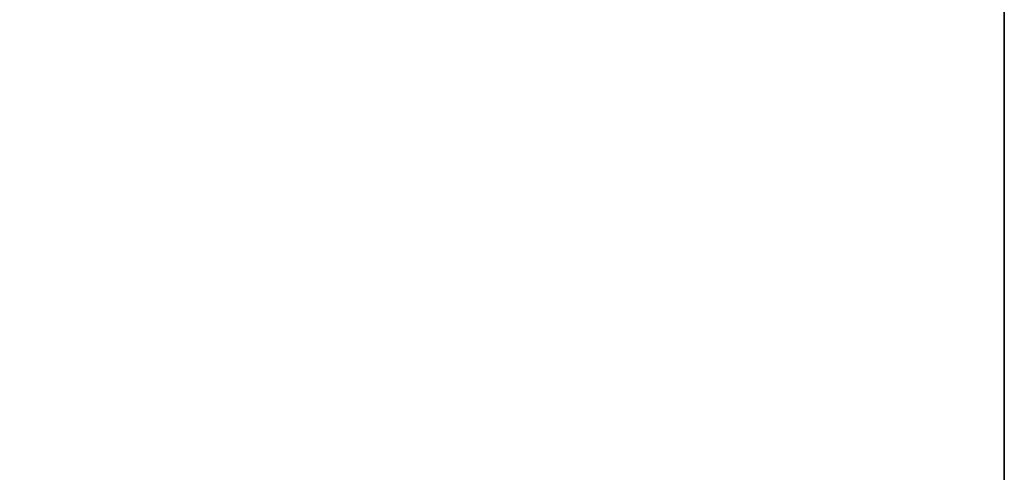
# Model space of a CAD drawing. Header units: millimetres. Extents: x -399 to 408, y -383 to 469.
# Tile 8 of 16: x 61 to 398, y -140 to 15. Entities that reach past the tile are written whole.
import ezdxf

# ---------------------------------------------------------------- set-up
doc = ezdxf.new("R2010")
doc.units = ezdxf.units.MM
doc.layers.add('KF_SEQ_10_B_SPEAKER', color=253, linetype='Continuous')

# ---------------------------------------------------------------- blocks, each defined once
blk = doc.blocks.new('KF_SEQ_10_B')
at = {"layer": 'KF_SEQ_10_B_SPEAKER'}
for points, invisible_edges in [([(-398, 418, 235), (-398, -332, 235), (398, -332, 235), (398, 418, 235)], 10), ([(-398, 418, -235), (-398, -332, -235), (398, -332, -235), (398, 418, -235)], 10), ([(398, 418, 235), (377.7, 418, 235), (377.7, -332, 235), (398, -332, 235)], 2), ([(398, 418, -235), (377.7, 418, -235), (377.7, -332, -235), (398, -332, -235)], 2)]:
    blk.add_3dface(points, dxfattribs=dict(at, invisible_edges=invisible_edges))
blk.add_3dface([(398, -332, 235), (398, -332, -235), (398, 418, -235), (398, 418, 235)], dxfattribs=at)

msp = doc.modelspace()

# ---------------------------------------------------------------- block references
at = {"layer": 'KF_SEQ_10_B_SPEAKER'}
msp.add_blockref('KF_SEQ_10_B', (0, 0), dxfattribs=at)

doc.saveas('drawing.dxf')
